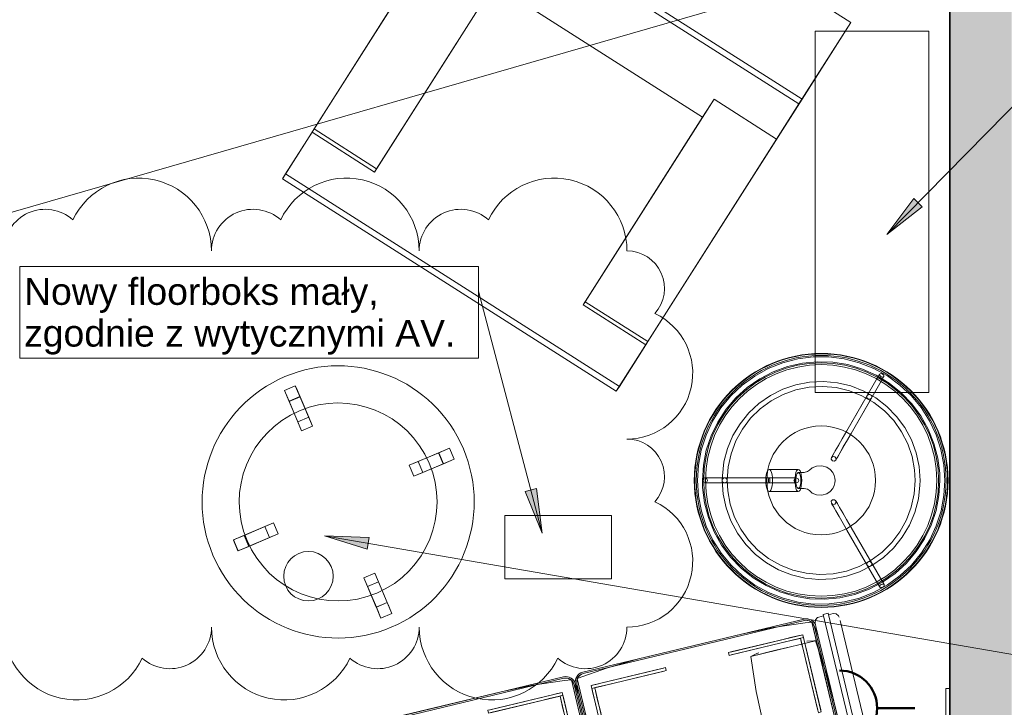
# Model space of a CAD drawing. Header units: centimetres. Extents: x -1109 to 217, y 2044 to 2913.
# Tile 20 of 36: x -584 to -385, y 2466 to 2605. Entities that reach past the tile are written whole.
import ezdxf

# ---------------------------------------------------------------- set-up
doc = ezdxf.new("R2010")
doc.units = ezdxf.units.CM
for name, color, linetype, lineweight in [('_Cienkie linie_', 7, 'Continuous', 18), ('_Linie_', 92, 'Continuous', 18), ('Chmurki rewizji', 130, 'Continuous', 9), ('Meble-1', 9, 'Continuous', 18), ('Notatki tekstowe', 130, 'Continuous', 9), ('Notatki tekstowe-1', 7, 'Continuous', 9), ('Oprawy oświetleniowe-1', 9, 'Continuous', 18), ('Osprzęt elektryczny', 7, 'Continuous', 18), ('Symbol gniazda-1', 1, 'Continuous', 50), ('Wyposażenie elektryczne-1', 9, 'Continuous', 18), ('Wzór cięcia-1', 10, 'Continuous', 18), ('Ściany-1', 253, 'Continuous', 35)]:
    doc.layers.add(name, color=color, linetype=linetype, lineweight=lineweight)
doc.styles.add('Arial', font='arial.ttf', dxfattribs={"height": 5.4})

# ---------------------------------------------------------------- blocks, each defined once
blk = doc.blocks.new('Armchair Plump - Armchair Plump-491428-Wytyczne elektryczne')
at = {"layer": 'Meble-1'}
for p, q in [((-40, 50.87), (40, 50.87)), ((-40, 50.87), (-40, 31.32)), ((-40, 32.49), (-40, 50.87)), ((40, 31.32), (40, 50.87)), ((40, 50.87), (40, 32.49)), ((40, 32.49), (-40, 32.49)), ((-40, 32.49), (-40, -37.47)), ((40, 32.49), (40, -37.47)), ((40, 31.32), (-40, 31.32)), ((-40, 31.32), (-40, 22.93)), ((40, 22.93), (40, 31.32)), ((-40, -25.56), (-40, 22.93)), ((-40, 22.93), (-25, 22.93)), ((-25, 22.93), (-25, 18.64)), ((-25, 22.93), (-25, -25.56)), ((25, 18.64), (25, 22.93)), ((25, -25.56), (25, 22.93)), ((25, 22.93), (40, 22.93)), ((40, 22.93), (40, -25.56)), ((-25, 18.64), (25, 18.64)), ((-25, -26.33), (-25, 18.64)), ((25, -26.33), (25, 18.64)), ((-40, -26.33), (-40, -25.56)), ((-40, -25.56), (-25, -25.56)), ((-25, -25.56), (-25, -26.33)), ((25, -26.33), (25, -25.56)), ((25, -25.56), (40, -25.56)), ((40, -25.56), (40, -26.33)), ((-40, -36.32), (-40, -26.33)), ((-25, -26.33), (-40, -26.33)), ((40, -26.33), (25, -26.33)), ((40, -36.32), (40, -26.33)), ((-40, -37.47), (-40, -36.32)), ((-40, -36.32), (40, -36.32)), ((-40, -37.47), (40, -37.47)), ((40, -37.47), (40, -36.32))]:
    blk.add_line(p, q, dxfattribs=at)
blk = doc.blocks.new('F03999_EN_Anderson-Sofa_2019 - Grey Velvet-874359-Wytyczne elektryczne')
at = {"layer": 'Meble-1'}
for p, q in [((-78, -0.3), (-79, -0.3)), ((-77, 0), (-78, 0)), ((-78, -2), (-78, 0)), ((-78, -2), (-78, 0)), ((-78, -0.3), (-78, -2)), ((-78, -0.3), (-78, -2)), ((-77, 0), (-77, -2)), ((-77, 0), (-77, -2)), ((-76, -0.3), (-77, -0.3)), ((-77, -2), (-77, -0.3)), ((-77, -2), (-77, -0.3)), ((-74.7, -1), (-74.7, -2)), ((73, 0), (-73, 0)), ((74.7, -2), (74.7, -1)), ((77, -0.3), (76, -0.3)), ((78, 0), (77, 0)), ((77, -2), (77, 0)), ((77, -2), (77, 0)), ((77, -0.3), (77, -2)), ((77, -0.3), (77, -2)), ((78, 0), (78, -2)), ((78, 0), (78, -2)), ((79, -0.3), (78, -0.3)), ((78, -2), (78, -0.3)), ((78, -2), (78, -0.3)), ((-80, -2), (-80, -95)), ((-78, -95), (-78, -2)), ((-78, -2), (-78, -95)), ((-78, -2), (-78, -95)), ((-78, -2), (-78, -95)), ((-77, -2), (-77, -95)), ((-77, -95), (-77, -2)), ((-77, -95), (-77, -2)), ((-77, -95), (-77, -2)), ((-75, -95), (-75, -2)), ((-75, -2), (-75, -3)), ((-75, -2), (-73, -2)), ((-75, -2), (-73, -2)), ((-73, -3), (-75, -3)), ((-73, -3), (-75, -3)), ((-73, -2), (-74.7, -2)), ((-73, -2), (-74.7, -2)), ((-74.7, -3), (-74.7, -4)), ((-74.7, -3), (-73, -3)), ((-74.7, -3), (-73, -3)), ((-73, -2), (73, -2)), ((73, -2), (-73, -2)), ((73, -2), (-73, -2)), ((-73, -2), (73, -2)), ((73, -3), (-73, -3)), ((-73, -3), (73, -3)), ((73, -3), (-73, -3)), ((-73, -3), (73, -3)), ((73, -2), (75, -2)), ((73, -2), (75, -2)), ((74.7, -2), (73, -2)), ((74.7, -2), (73, -2)), ((75, -3), (73, -3)), ((75, -3), (73, -3)), ((73, -3), (74.7, -3)), ((73, -3), (74.7, -3)), ((74.7, -4), (74.7, -3)), ((75, -2), (75, -95)), ((75, -3), (75, -2)), ((77, -2), (77, -95)), ((77, -95), (77, -2)), ((77, -2), (77, -95)), ((77, -95), (77, -2)), ((78, -95), (78, -2)), ((78, -2), (78, -95)), ((78, -2), (78, -95)), ((78, -95), (78, -2)), ((80, -95), (80, -2)), ((-74.4, -5.97), (-74.4, -13)), ((-74.4, -5.97), (-74.4, -13)), ((-74.4, -5.97), (-74.4, -17)), ((-74.4, -5.97), (-74.4, -13)), ((-27, -5), (-73, -5)), ((-73, -5), (-27, -5)), ((-73, -5), (73, -5)), ((-27, -5.3), (-73, -5.3)), ((-73, -5.3), (-27, -5.3)), ((-27, -5.3), (-73, -5.3)), ((-40, -5), (-60, -5)), ((-40, -5), (-60, -5)), ((-25.6, -5.97), (-25.6, -13)), ((-25.6, -5.97), (-25.6, -13)), ((-25.6, -5.97), (-25.6, -17)), ((-25.6, -5.97), (-25.6, -13)), ((-24.4, -5.97), (-24.4, -13)), ((-24.4, -5.97), (-24.4, -13)), ((-24.4, -5.97), (-24.4, -17)), ((-24.4, -5.97), (-24.4, -13)), ((73, -5), (-23, -5)), ((-23, -5), (73, -5)), ((73, -5.3), (-23, -5.3)), ((-23, -5.3), (73, -5.3)), ((73, -5.3), (-23, -5.3)), ((10, -5), (-10, -5)), ((10, -5), (-10, -5)), ((24.4, -5.97), (24.4, -13)), ((24.4, -5.97), (24.4, -13)), ((24.4, -5.97), (24.4, -17)), ((24.4, -5.97), (24.4, -13)), ((25.6, -5.97), (25.6, -13)), ((25.6, -5.97), (25.6, -13)), ((25.6, -5.97), (25.6, -17)), ((25.6, -5.97), (25.6, -13)), ((60, -5), (40, -5)), ((60, -5), (40, -5)), ((74.4, -5.97), (74.4, -13)), ((74.4, -5.97), (74.4, -13)), ((74.4, -5.97), (74.4, -17)), ((74.4, -5.97), (74.4, -13)), ((-75, -7), (-75, -95)), ((-75, -95), (-75, -7)), ((-74.7, -7), (-74.7, -95)), ((-74.7, -95), (-74.7, -7)), ((-74.7, -7), (-74.7, -95)), ((-25.3, -95), (-25.3, -7)), ((-25.3, -7), (-25.3, -95)), ((-25.3, -95), (-25.3, -7)), ((-25, -95), (-25, -7)), ((-25, -7), (-25, -95)), ((-25, -95), (-25, -7)), ((-25, -7), (-25, -95)), ((-24.7, -7), (-24.7, -95)), ((-24.7, -95), (-24.7, -7)), ((-24.7, -7), (-24.7, -95)), ((74.7, -95), (74.7, -7)), ((74.7, -7), (74.7, -95)), ((74.7, -95), (74.7, -7)), ((75, -95), (75, -7)), ((75, -7), (75, -95)), ((-72, -23.56), (-72, -8)), ((-57.04, -8), (-72, -8)), ((-71.01, -8), (-72, -8)), ((-72, -8.6), (-72, -9.59)), ((-72, -8.6), (-71.4, -8.6)), ((-72, -8.6), (-71.01, -8.6)), ((-72, -9.59), (-72, -11.16)), ((-71.4, -8.6), (-71.4, -23.56)), ((-71.4, -9.59), (-71.4, -8.6)), ((-71.4, -8.6), (-57.04, -8.6)), ((-71.4, -11.16), (-71.4, -9.59)), ((-69.44, -8), (-71.01, -8)), ((-71.01, -8.6), (-69.44, -8.6)), ((-69.44, -8), (-67.37, -8)), ((-67.37, -8.6), (-69.44, -8.6)), ((-56.96, -8), (-67.37, -8)), ((-67.37, -8.6), (-56.96, -8.6)), ((-56.54, -8), (-57.04, -8)), ((-57.04, -8.6), (-56.54, -8.6)), ((-56.54, -8.6), (-56.54, -8)), ((-43.46, -8), (-43.46, -8.6)), ((-42.96, -8), (-43.46, -8)), ((-43.46, -8.6), (-42.96, -8.6)), ((-32.63, -8), (-43.04, -8)), ((-43.04, -8.6), (-32.63, -8.6)), ((-28, -8), (-42.96, -8)), ((-42.96, -8.6), (-28.6, -8.6)), ((-32.63, -8), (-30.56, -8)), ((-30.56, -8.6), (-32.63, -8.6)), ((-28.99, -8), (-30.56, -8)), ((-30.56, -8.6), (-28.99, -8.6)), ((-28, -8), (-28.99, -8)), ((-28.99, -8.6), (-28, -8.6)), ((-28.6, -8.6), (-28.6, -9.59)), ((-28.6, -23.56), (-28.6, -8.6)), ((-28.6, -8.6), (-28, -8.6)), ((-28.6, -9.59), (-28.6, -11.16)), ((-28, -8), (-28, -23.56)), ((-28, -9.59), (-28, -8.6)), ((-28, -11.16), (-28, -9.59)), ((-22, -23.56), (-22, -8)), ((-7.04, -8), (-22, -8)), ((-21.01, -8), (-22, -8)), ((-22, -8.6), (-22, -9.59)), ((-22, -8.6), (-21.4, -8.6)), ((-22, -8.6), (-21.01, -8.6)), ((-22, -9.59), (-22, -11.16)), ((-21.4, -8.6), (-21.4, -23.56)), ((-21.4, -9.59), (-21.4, -8.6)), ((-21.4, -8.6), (-7.04, -8.6)), ((-21.4, -11.16), (-21.4, -9.59)), ((-19.44, -8), (-21.01, -8)), ((-21.01, -8.6), (-19.44, -8.6)), ((-19.44, -8), (-17.37, -8)), ((-17.37, -8.6), (-19.44, -8.6)), ((-6.96, -8), (-17.37, -8)), ((-17.37, -8.6), (-6.96, -8.6)), ((-6.54, -8), (-7.04, -8)), ((-7.04, -8.6), (-6.54, -8.6)), ((-6.54, -8.6), (-6.54, -8)), ((6.54, -8), (6.54, -8.6)), ((7.04, -8), (6.54, -8)), ((6.54, -8.6), (7.04, -8.6)), ((17.37, -8), (6.96, -8)), ((6.96, -8.6), (17.37, -8.6)), ((22, -8), (7.04, -8)), ((7.04, -8.6), (21.4, -8.6)), ((17.37, -8), (19.44, -8)), ((19.44, -8.6), (17.37, -8.6)), ((21.01, -8), (19.44, -8)), ((19.44, -8.6), (21.01, -8.6)), ((22, -8), (21.01, -8)), ((21.01, -8.6), (22, -8.6)), ((21.4, -8.6), (21.4, -9.59)), ((21.4, -23.56), (21.4, -8.6)), ((21.4, -8.6), (22, -8.6)), ((21.4, -9.59), (21.4, -11.16)), ((22, -8), (22, -23.56)), ((22, -9.59), (22, -8.6)), ((22, -11.16), (22, -9.59)), ((28, -23.56), (28, -8)), ((42.96, -8), (28, -8)), ((28.99, -8), (28, -8)), ((28, -8.6), (28, -9.59)), ((28, -8.6), (28.6, -8.6)), ((28, -8.6), (28.99, -8.6)), ((28, -9.59), (28, -11.16)), ((28.6, -8.6), (28.6, -23.56)), ((28.6, -9.59), (28.6, -8.6)), ((28.6, -8.6), (42.96, -8.6)), ((28.6, -11.16), (28.6, -9.59)), ((30.56, -8), (28.99, -8)), ((28.99, -8.6), (30.56, -8.6)), ((30.56, -8), (32.63, -8)), ((32.63, -8.6), (30.56, -8.6)), ((43.04, -8), (32.63, -8)), ((32.63, -8.6), (43.04, -8.6)), ((43.46, -8), (42.96, -8)), ((42.96, -8.6), (43.46, -8.6)), ((43.46, -8.6), (43.46, -8)), ((56.54, -8), (56.54, -8.6)), ((57.04, -8), (56.54, -8)), ((56.54, -8.6), (57.04, -8.6)), ((67.37, -8), (56.96, -8)), ((56.96, -8.6), (67.37, -8.6)), ((72, -8), (57.04, -8)), ((57.04, -8.6), (71.4, -8.6)), ((67.37, -8), (69.44, -8)), ((69.44, -8.6), (67.37, -8.6)), ((71.01, -8), (69.44, -8)), ((69.44, -8.6), (71.01, -8.6)), ((72, -8), (71.01, -8)), ((71.01, -8.6), (72, -8.6)), ((71.4, -8.6), (71.4, -9.59)), ((71.4, -23.56), (71.4, -8.6)), ((71.4, -8.6), (72, -8.6)), ((71.4, -9.59), (71.4, -11.16)), ((72, -8), (72, -23.56)), ((72, -9.59), (72, -8.6)), ((72, -11.16), (72, -9.59)), ((-72, -13.23), (-72, -11.16)), ((-71.4, -11.16), (-71.4, -13.23)), ((-28.6, -13.23), (-28.6, -11.16)), ((-28, -11.16), (-28, -13.23)), ((-22, -13.23), (-22, -11.16)), ((-21.4, -11.16), (-21.4, -13.23)), ((21.4, -13.23), (21.4, -11.16)), ((22, -11.16), (22, -13.23)), ((28, -13.23), (28, -11.16)), ((28.6, -11.16), (28.6, -13.23)), ((71.4, -13.23), (71.4, -11.16)), ((72, -11.16), (72, -13.23)), ((-75, -13), (-75, -17)), ((-74.4, -17), (-74.4, -13)), ((-74.4, -13), (-74.4, -17)), ((-74.4, -13), (-74.4, -89)), ((-72, -13.23), (-72, -23.64)), ((-71.4, -23.64), (-71.4, -13.23)), ((-28.6, -13.23), (-28.6, -23.64)), ((-28, -23.64), (-28, -13.23)), ((-25.6, -17), (-25.6, -13)), ((-25.6, -13), (-25.6, -17)), ((-25.6, -13), (-25.6, -89)), ((-25, -13), (-25, -17)), ((-25, -17), (-25, -13)), ((-24.4, -17), (-24.4, -13)), ((-24.4, -13), (-24.4, -17)), ((-24.4, -13), (-24.4, -89)), ((-22, -13.23), (-22, -23.64)), ((-21.4, -23.64), (-21.4, -13.23)), ((21.4, -13.23), (21.4, -23.64)), ((22, -23.64), (22, -13.23)), ((24.4, -17), (24.4, -13)), ((24.4, -13), (24.4, -17)), ((24.4, -13), (24.4, -89)), ((25, -13), (25, -17)), ((25, -17), (25, -13)), ((25.6, -17), (25.6, -13)), ((25.6, -13), (25.6, -17)), ((25.6, -13), (25.6, -89)), ((28, -13.23), (28, -23.64)), ((28.6, -23.64), (28.6, -13.23)), ((71.4, -13.23), (71.4, -23.64)), ((72, -23.64), (72, -13.23)), ((74.4, -17), (74.4, -13)), ((74.4, -13), (74.4, -17)), ((74.4, -13), (74.4, -89)), ((75, -17), (75, -13)), ((-75, -17), (-75, -85)), ((-74.4, -17), (-74.4, -24.03)), ((-74.4, -17), (-74.4, -24.03)), ((-74.4, -85), (-74.4, -17)), ((-25.6, -17), (-25.6, -24.03)), ((-25.6, -17), (-25.6, -24.03)), ((-25.6, -85), (-25.6, -17)), ((-25, -17), (-25, -85)), ((-25, -85), (-25, -17)), ((-24.4, -17), (-24.4, -24.03)), ((-24.4, -17), (-24.4, -24.03)), ((-24.4, -85), (-24.4, -17)), ((24.4, -17), (24.4, -24.03)), ((24.4, -17), (24.4, -24.03)), ((24.4, -85), (24.4, -17)), ((25, -17), (25, -85)), ((25, -85), (25, -17)), ((25.6, -17), (25.6, -24.03)), ((25.6, -17), (25.6, -24.03)), ((25.6, -85), (25.6, -17)), ((74.4, -17), (74.4, -24.03)), ((74.4, -17), (74.4, -24.03)), ((74.4, -85), (74.4, -17)), ((75, -85), (75, -17)), ((-72, -23.56), (-72, -24.06)), ((-71.4, -24.06), (-71.4, -23.56)), ((-28.6, -23.56), (-28.6, -24.06)), ((-28, -24.06), (-28, -23.56)), ((-22, -23.56), (-22, -24.06)), ((-21.4, -24.06), (-21.4, -23.56)), ((21.4, -23.56), (21.4, -24.06)), ((22, -24.06), (22, -23.56)), ((28, -23.56), (28, -24.06)), ((28.6, -24.06), (28.6, -23.56)), ((71.4, -23.56), (71.4, -24.06)), ((72, -24.06), (72, -23.56)), ((-74.25, -25.81), (-69, -25.81)), ((-74.25, -25.81), (-69, -25.81)), ((-72, -24.06), (-71.4, -24.06)), ((-69, -25.81), (-60.75, -25.81)), ((-69, -25.81), (-66, -25.81)), ((-66, -25.81), (-60.75, -25.81)), ((-60, -25), (-40, -25)), ((-28.6, -24.06), (-28, -24.06)), ((-22, -24.06), (-21.4, -24.06)), ((-10, -25), (10, -25)), ((21.4, -24.06), (22, -24.06)), ((28, -24.06), (28.6, -24.06)), ((40, -25), (60, -25)), ((60.75, -25.81), (69, -25.81)), ((60.75, -25.81), (66, -25.81)), ((66, -25.81), (69, -25.81)), ((69, -25.81), (74.25, -25.81)), ((69, -25.81), (74.25, -25.81)), ((71.4, -24.06), (72, -24.06)), ((-75, -40.5), (-75, -77.5)), ((-60, -77.5), (-60, -40.5)), ((60, -40.5), (60, -77.5)), ((75, -77.5), (75, -40.5)), ((-71.4, -77.94), (-72, -77.94)), ((-72, -77.94), (-72, -78.44)), ((-72, -78.36), (-72, -88.77)), ((-72, -94), (-72, -78.44)), ((-71.4, -78.44), (-71.4, -77.94)), ((-71.4, -88.77), (-71.4, -78.36)), ((-71.4, -78.44), (-71.4, -93.4)), ((-28, -77.94), (-28.6, -77.94)), ((-28.6, -77.94), (-28.6, -78.44)), ((-28.6, -78.36), (-28.6, -88.77)), ((-28.6, -93.4), (-28.6, -78.44)), ((-28, -78.44), (-28, -77.94)), ((-28, -88.77), (-28, -78.36)), ((-28, -78.44), (-28, -94)), ((-21.4, -77.94), (-22, -77.94)), ((-22, -77.94), (-22, -78.44)), ((-22, -78.36), (-22, -88.77)), ((-22, -94), (-22, -78.44)), ((-21.4, -78.44), (-21.4, -77.94)), ((-21.4, -88.77), (-21.4, -78.36)), ((-21.4, -78.44), (-21.4, -93.4)), ((22, -77.94), (21.4, -77.94)), ((21.4, -77.94), (21.4, -78.44)), ((21.4, -78.36), (21.4, -88.77)), ((21.4, -93.4), (21.4, -78.44)), ((22, -78.44), (22, -77.94)), ((22, -88.77), (22, -78.36)), ((22, -78.44), (22, -94)), ((28.6, -77.94), (28, -77.94)), ((28, -77.94), (28, -78.44)), ((28, -78.36), (28, -88.77)), ((28, -94), (28, -78.44)), ((28.6, -78.44), (28.6, -77.94)), ((28.6, -88.77), (28.6, -78.36)), ((28.6, -78.44), (28.6, -93.4)), ((72, -77.94), (71.4, -77.94)), ((71.4, -77.94), (71.4, -78.44)), ((71.4, -78.36), (71.4, -88.77)), ((71.4, -93.4), (71.4, -78.44)), ((72, -78.44), (72, -77.94)), ((72, -88.77), (72, -78.36)), ((72, -78.44), (72, -94)), ((-74.4, -85), (-74.4, -96.03)), ((-25.6, -85), (-25.6, -96.03)), ((-24.4, -85), (-24.4, -96.03)), ((24.4, -85), (24.4, -96.03)), ((25.6, -85), (25.6, -96.03)), ((74.4, -85), (74.4, -96.03)), ((-74.4, -89), (-74.4, -96.03)), ((-72, -90.84), (-72, -88.77)), ((-71.4, -88.77), (-71.4, -90.84)), ((-28.6, -90.84), (-28.6, -88.77)), ((-28, -88.77), (-28, -90.84)), ((-25.6, -89), (-25.6, -96.03)), ((-24.4, -89), (-24.4, -96.03)), ((-22, -90.84), (-22, -88.77)), ((-21.4, -88.77), (-21.4, -90.84)), ((21.4, -90.84), (21.4, -88.77)), ((22, -88.77), (22, -90.84)), ((24.4, -89), (24.4, -96.03)), ((25.6, -89), (25.6, -96.03)), ((28, -90.84), (28, -88.77)), ((28.6, -88.77), (28.6, -90.84)), ((71.4, -90.84), (71.4, -88.77)), ((72, -88.77), (72, -90.84)), ((74.4, -89), (74.4, -96.03)), ((-72, -90.84), (-72, -92.41)), ((-71.4, -92.41), (-71.4, -90.84)), ((-28.6, -90.84), (-28.6, -92.41)), ((-28, -92.41), (-28, -90.84)), ((-22, -90.84), (-22, -92.41)), ((-21.4, -92.41), (-21.4, -90.84)), ((21.4, -90.84), (21.4, -92.41)), ((22, -92.41), (22, -90.84)), ((28, -90.84), (28, -92.41)), ((28.6, -92.41), (28.6, -90.84)), ((71.4, -90.84), (71.4, -92.41)), ((72, -92.41), (72, -90.84)), ((-74.25, -92.19), (-69, -92.19)), ((-74.25, -92.19), (-69, -92.19)), ((-72, -92.41), (-72, -93.4)), ((-71.4, -93.4), (-72, -93.4)), ((-71.01, -93.4), (-72, -93.4)), ((-71.4, -93.4), (-71.4, -92.41)), ((-57.04, -93.4), (-71.4, -93.4)), ((-69.44, -93.4), (-71.01, -93.4)), ((-69.44, -93.4), (-67.37, -93.4)), ((-69, -92.19), (-60.75, -92.19)), ((-69, -92.19), (-66, -92.19)), ((-56.96, -93.4), (-67.37, -93.4)), ((-66, -92.19), (-60.75, -92.19)), ((-56.54, -93.4), (-57.04, -93.4)), ((-56.54, -94), (-56.54, -93.4)), ((-43.46, -93.4), (-43.46, -94)), ((-42.96, -93.4), (-43.46, -93.4)), ((-32.63, -93.4), (-43.04, -93.4)), ((-28.6, -93.4), (-42.96, -93.4)), ((-32.63, -93.4), (-30.56, -93.4)), ((-28.99, -93.4), (-30.56, -93.4)), ((-28, -93.4), (-28.99, -93.4)), ((-28.6, -92.41), (-28.6, -93.4)), ((-28, -93.4), (-28.6, -93.4)), ((-28, -93.4), (-28, -92.41)), ((-22, -92.41), (-22, -93.4)), ((-21.4, -93.4), (-22, -93.4)), ((-21.01, -93.4), (-22, -93.4)), ((-21.4, -93.4), (-21.4, -92.41)), ((-7.04, -93.4), (-21.4, -93.4)), ((-19.44, -93.4), (-21.01, -93.4)), ((-19.44, -93.4), (-17.37, -93.4)), ((-6.96, -93.4), (-17.37, -93.4)), ((-6.54, -93.4), (-7.04, -93.4)), ((-6.54, -94), (-6.54, -93.4)), ((6.54, -93.4), (6.54, -94)), ((7.04, -93.4), (6.54, -93.4)), ((17.37, -93.4), (6.96, -93.4)), ((21.4, -93.4), (7.04, -93.4)), ((17.37, -93.4), (19.44, -93.4)), ((21.01, -93.4), (19.44, -93.4)), ((22, -93.4), (21.01, -93.4)), ((21.4, -92.41), (21.4, -93.4)), ((22, -93.4), (21.4, -93.4)), ((22, -93.4), (22, -92.41)), ((28, -92.41), (28, -93.4)), ((28.6, -93.4), (28, -93.4)), ((28.99, -93.4), (28, -93.4)), ((28.6, -93.4), (28.6, -92.41)), ((42.96, -93.4), (28.6, -93.4)), ((30.56, -93.4), (28.99, -93.4)), ((30.56, -93.4), (32.63, -93.4)), ((43.04, -93.4), (32.63, -93.4)), ((43.46, -93.4), (42.96, -93.4)), ((43.46, -94), (43.46, -93.4)), ((56.54, -93.4), (56.54, -94)), ((57.04, -93.4), (56.54, -93.4)), ((67.37, -93.4), (56.96, -93.4)), ((71.4, -93.4), (57.04, -93.4)), ((60.75, -92.19), (69, -92.19)), ((60.75, -92.19), (66, -92.19)), ((66, -92.19), (69, -92.19)), ((67.37, -93.4), (69.44, -93.4)), ((69, -92.19), (74.25, -92.19)), ((69, -92.19), (74.25, -92.19)), ((71.01, -93.4), (69.44, -93.4)), ((72, -93.4), (71.01, -93.4)), ((71.4, -92.41), (71.4, -93.4)), ((72, -93.4), (71.4, -93.4)), ((72, -93.4), (72, -92.41)), ((-78, -97), (-78, -95)), ((-78, -97), (-78, -95)), ((-78, -95), (-78, -96.7)), ((-78, -95), (-78, -96.7)), ((-77, -95), (-77, -97)), ((-77, -95), (-77, -97)), ((-77, -96.7), (-77, -95)), ((-77, -96.7), (-77, -95)), ((-72, -94), (-71.01, -94)), ((-72, -94), (-57.04, -94)), ((-71.01, -94), (-69.44, -94)), ((-67.37, -94), (-69.44, -94)), ((-67.37, -94), (-56.96, -94)), ((-57.04, -94), (-56.54, -94)), ((-43.46, -94), (-42.96, -94)), ((-43.04, -94), (-32.63, -94)), ((-42.96, -94), (-28, -94)), ((-30.56, -94), (-32.63, -94)), ((-30.56, -94), (-28.99, -94)), ((-28.99, -94), (-28, -94)), ((-22, -94), (-21.01, -94)), ((-22, -94), (-7.04, -94)), ((-21.01, -94), (-19.44, -94)), ((-17.37, -94), (-19.44, -94)), ((-17.37, -94), (-6.96, -94)), ((-7.04, -94), (-6.54, -94)), ((6.54, -94), (7.04, -94)), ((6.96, -94), (17.37, -94)), ((7.04, -94), (22, -94)), ((19.44, -94), (17.37, -94)), ((19.44, -94), (21.01, -94)), ((21.01, -94), (22, -94)), ((28, -94), (28.99, -94)), ((28, -94), (42.96, -94)), ((28.99, -94), (30.56, -94)), ((32.63, -94), (30.56, -94)), ((32.63, -94), (43.04, -94)), ((42.96, -94), (43.46, -94)), ((56.54, -94), (57.04, -94)), ((56.96, -94), (67.37, -94)), ((57.04, -94), (72, -94)), ((69.44, -94), (67.37, -94)), ((69.44, -94), (71.01, -94)), ((71.01, -94), (72, -94)), ((77, -97), (77, -95)), ((77, -97), (77, -95)), ((77, -95), (77, -96.7)), ((77, -95), (77, -96.7)), ((78, -95), (78, -97)), ((78, -95), (78, -97)), ((78, -96.7), (78, -95)), ((78, -96.7), (78, -95)), ((-79, -96.7), (-78, -96.7)), ((-78, -97), (-77, -97)), ((-77, -96.7), (-76, -96.7)), ((-73, -96.7), (-27, -96.7)), ((-27, -96.7), (-73, -96.7)), ((-73, -96.7), (-27, -96.7)), ((-73, -97), (-27, -97)), ((-27, -97), (-73, -97)), ((-60, -97), (-40, -97)), ((-23, -96.7), (73, -96.7)), ((73, -96.7), (-23, -96.7)), ((-23, -96.7), (73, -96.7)), ((-23, -97), (73, -97)), ((73, -97), (-23, -97)), ((-10, -97), (10, -97)), ((40, -97), (60, -97)), ((76, -96.7), (77, -96.7)), ((77, -97), (78, -97)), ((78, -96.7), (79, -96.7))]:
    blk.add_line(p, q, dxfattribs=at)
at = {"layer": 'Meble-1', "flags": 128}
for points in [[(-80, -1.3), (-79.81, -0.71), (-79.31, -0.35), (-79, -0.3)], [(-76, -0.3), (-75.41, -0.49), (-75.05, -0.99), (-75, -1.3)], [(-74.7, -1), (-74.51, -0.41), (-74.01, -0.05), (-73.7, 0)], [(73.7, 0), (74.29, -0.19), (74.65, -0.69), (74.7, -1)], [(75, -1.3), (75.19, -0.71), (75.69, -0.35), (76, -0.3)], [(79, -0.3), (79.59, -0.49), (79.95, -0.99), (80, -1.3)], [(-75, -9), (-74.8, -7.24), (-74.4, -5.97)], [(-75, -9), (-74.8, -7.24), (-74.4, -5.97)], [(-73.7, -5), (-74.29, -4.81), (-74.65, -4.31), (-74.7, -4)], [(-73, -5.3), (-73.79, -5.49), (-74.4, -6.03), (-74.69, -6.79), (-74.7, -7)], [(-74.4, -5.97), (-67.91, -5.29), (-61.39, -5.01), (-60, -5)], [(-74.4, -5.97), (-67.91, -5.29), (-61.39, -5.01), (-60, -5)], [(-40, -5), (-33.47, -5.2), (-26.97, -5.79), (-25.6, -5.97)], [(-40, -5), (-33.47, -5.2), (-26.97, -5.79), (-25.6, -5.97)], [(-25.3, -7), (-25.49, -6.21), (-26.03, -5.6), (-26.79, -5.31), (-27, -5.3)], [(-25.6, -5.97), (-25.11, -7.67), (-25, -9)], [(-25.6, -5.97), (-25.11, -7.67), (-25, -9)], [(-25, -9), (-24.8, -7.24), (-24.4, -5.97)], [(-25, -9), (-24.8, -7.24), (-24.4, -5.97)], [(-23, -5.3), (-23.79, -5.49), (-24.4, -6.03), (-24.69, -6.79), (-24.7, -7)], [(-24.4, -5.97), (-17.91, -5.29), (-11.39, -5.01), (-10, -5)], [(-24.4, -5.97), (-17.91, -5.29), (-11.39, -5.01), (-10, -5)], [(10, -5), (16.53, -5.2), (23.03, -5.79), (24.4, -5.97)], [(10, -5), (16.53, -5.2), (23.03, -5.79), (24.4, -5.97)], [(24.4, -5.97), (24.89, -7.67), (25, -9)], [(24.4, -5.97), (24.89, -7.67), (25, -9)], [(25, -9), (25.2, -7.24), (25.6, -5.97)], [(25, -9), (25.2, -7.24), (25.6, -5.97)], [(25.6, -5.97), (32.09, -5.29), (38.61, -5.01), (40, -5)], [(25.6, -5.97), (32.09, -5.29), (38.61, -5.01), (40, -5)], [(60, -5), (66.53, -5.2), (73.03, -5.79), (74.4, -5.97)], [(60, -5), (66.53, -5.2), (73.03, -5.79), (74.4, -5.97)], [(74.7, -7), (74.51, -6.21), (73.97, -5.6), (73.21, -5.31), (73, -5.3)], [(74.7, -4), (74.51, -4.59), (74.01, -4.95), (73.7, -5)], [(74.4, -5.97), (74.89, -7.67), (75, -9)], [(74.4, -5.97), (74.89, -7.67), (75, -9)], [(-74.4, -24.03), (-74.89, -22.33), (-75, -21)], [(-25, -21), (-25.2, -22.76), (-25.6, -24.03)], [(-24.4, -24.03), (-24.89, -22.33), (-25, -21)], [(25, -21), (24.8, -22.76), (24.4, -24.03)], [(25.6, -24.03), (25.11, -22.33), (25, -21)], [(75, -21), (74.8, -22.76), (74.4, -24.03)], [(-75, -40.5), (-74.8, -32.97), (-74.25, -25.81)], [(-60, -25), (-66.53, -24.8), (-73.03, -24.21), (-74.4, -24.03)], [(-74.25, -25.81), (-72.88, -25.51), (-72.5, -25.5)], [(-62.5, -25.5), (-61.11, -25.7), (-60.75, -25.81)], [(-60.75, -25.81), (-60.18, -33.33), (-60, -40.5)], [(-25.6, -24.03), (-32.09, -24.71), (-38.61, -24.99), (-40, -25)], [(-10, -25), (-16.53, -24.8), (-23.03, -24.21), (-24.4, -24.03)], [(24.4, -24.03), (17.91, -24.71), (11.39, -24.99), (10, -25)], [(40, -25), (33.47, -24.8), (26.97, -24.21), (25.6, -24.03)], [(74.4, -24.03), (67.91, -24.71), (61.39, -24.99), (60, -25)], [(60, -40.5), (60.2, -32.97), (60.75, -25.81)], [(60.75, -25.81), (62.12, -25.51), (62.5, -25.5)], [(72.5, -25.5), (73.89, -25.7), (74.25, -25.81)], [(74.25, -25.81), (74.82, -33.33), (75, -40.5)], [(-74.25, -92.19), (-74.82, -84.67), (-75, -77.5)], [(-60, -77.5), (-60.2, -85.03), (-60.75, -92.19)], [(60.75, -92.19), (60.18, -84.67), (60, -77.5)], [(75, -77.5), (74.8, -85.03), (74.25, -92.19)], [(-74.4, -96.03), (-74.89, -94.33), (-75, -93)], [(-72.5, -92.5), (-73.89, -92.3), (-74.25, -92.19)], [(-60.75, -92.19), (-62.12, -92.49), (-62.5, -92.5)], [(-25, -93), (-25.2, -94.76), (-25.6, -96.03)], [(-24.4, -96.03), (-24.89, -94.33), (-25, -93)], [(25, -93), (24.8, -94.76), (24.4, -96.03)], [(25.6, -96.03), (25.11, -94.33), (25, -93)], [(62.5, -92.5), (61.11, -92.3), (60.75, -92.19)], [(74.25, -92.19), (72.88, -92.49), (72.5, -92.5)], [(75, -93), (74.8, -94.76), (74.4, -96.03)], [(-74.7, -95), (-74.51, -95.79), (-73.97, -96.4), (-73.21, -96.69), (-73, -96.7)], [(-27, -96.7), (-26.21, -96.51), (-25.6, -95.97), (-25.31, -95.21), (-25.3, -95)], [(-24.7, -95), (-24.51, -95.79), (-23.97, -96.4), (-23.21, -96.69), (-23, -96.7)], [(73, -96.7), (73.79, -96.51), (74.4, -95.97), (74.69, -95.21), (74.7, -95)], [(-79, -96.7), (-79.59, -96.51), (-79.95, -96.01), (-80, -95.7)], [(-75, -95.7), (-75.19, -96.29), (-75.69, -96.65), (-76, -96.7)], [(-60, -97), (-66.53, -96.8), (-73.03, -96.21), (-74.4, -96.03)], [(-25.6, -96.03), (-32.09, -96.71), (-38.61, -96.99), (-40, -97)], [(-10, -97), (-16.53, -96.8), (-23.03, -96.21), (-24.4, -96.03)], [(24.4, -96.03), (17.91, -96.71), (11.39, -96.99), (10, -97)], [(40, -97), (33.47, -96.8), (26.97, -96.21), (25.6, -96.03)], [(74.4, -96.03), (67.91, -96.71), (61.39, -96.99), (60, -97)], [(76, -96.7), (75.41, -96.51), (75.05, -96.01), (75, -95.7)], [(80, -95.7), (79.81, -96.29), (79.31, -96.65), (79, -96.7)]]:
    blk.add_lwpolyline(points, dxfattribs=at)
at = {"layer": 'Meble-1'}
for centre, radius, start, end in [((-73, -7), 2, 90, 180), ((-73, -7), 2, 90, 180), ((-73, -7), 1.7, 90, 180), ((-73, -7), 1.7, 90, 180), ((-27, -7), 2, 360, 90), ((-27, -7), 2, 360, 90), ((-27, -7), 1.7, 360, 90), ((-27, -7), 1.7, 360, 90), ((-23, -7), 2, 90, 180), ((-23, -7), 2, 90, 180), ((-23, -7), 1.7, 90, 180), ((-23, -7), 1.7, 90, 180), ((73, -7), 2, 360, 90), ((73, -7), 2, 360, 90), ((73, -7), 1.7, 360, 90), ((73, -7), 1.7, 360, 90), ((-73, -95), 2, 180, 270), ((-73, -95), 2, 180, 270), ((-73, -95), 1.7, 180, 270), ((-73, -95), 1.7, 180, 270), ((-27, -95), 2, 270, 360), ((-27, -95), 2, 270, 360), ((-27, -95), 1.7, 270, 0), ((-27, -95), 1.7, 270, 360), ((-23, -95), 2, 180, 270), ((-23, -95), 2, 180, 270), ((-23, -95), 1.7, 180, 270), ((-23, -95), 1.7, 180, 270), ((73, -95), 2, 270, 360), ((73, -95), 2, 270, 360), ((73, -95), 1.7, 270, 0), ((73, -95), 1.7, 270, 360)]:
    blk.add_arc(centre, radius, start, end, dxfattribs=at)
blk = doc.blocks.new('Szafka rack2 - Szafka rack-870095-Wytyczne elektryczne')
at = {"layer": 'Wyposażenie elektryczne-1'}
for start, end in [(0, 180), (360, 180), (180, 0), (180, 360)]:
    blk.add_arc((-109.72, 2524.08), 5, start, end, dxfattribs=at)
blk = doc.blocks.new('Lighting_Floor-mounting_Orsjo-Belysning_Aria-Floor-Lamp - Black-873016-Wytyczne elektryczne')
at = {"layer": 'Oprawy oświetleniowe-1'}
for p, q in [((11.82, 21.47), (5.2, 10.01)), ((6.07, 9.51), (12.68, 20.97)), ((9.32, 17.14), (2.16, 4.75)), ((3.03, 4.25), (10.18, 16.64)), ((2.08, 4.61), (2.16, 4.75)), ((3.03, 4.25), (2.95, 4.11)), ((-4.62, 2.23), (-10.52, 2.23)), ((-11.27, 0.5), (-22.6, 0.5)), ((-10.53, 0.5), (-21.89, 0.5)), ((-5.19, 0.5), (-19.5, 0.5)), ((-5.19, 0.5), (-5.04, 0.5)), ((-3.45, 1.62), (-4.62, 1.62)), ((-22.6, -0.5), (-11.27, -0.5)), ((-21.89, -0.5), (-10.53, -0.5)), ((-19.5, -0.5), (-5.19, -0.5)), ((-5.04, -0.5), (-5.19, -0.5)), ((-4.62, -1.62), (-3.45, -1.62)), ((-10.52, -2.23), (-4.62, -2.23)), ((2.16, -4.75), (2.08, -4.61)), ((2.16, -4.75), (9.32, -17.14)), ((2.95, -4.11), (3.03, -4.25)), ((10.18, -16.64), (3.03, -4.25)), ((12.73, -21.04), (6.07, -9.51)), ((5.2, -10.01), (11.86, -21.54))]:
    blk.add_line(p, q, dxfattribs=at)
at = {"layer": 'Oprawy oświetleniowe-1', "flags": 128}
for points in [[(25, 0), (24.8, 3.14), (24.22, 6.22), (23.24, 9.21), (21.9, 12.06), (20.22, 14.71), (18.21, 17.13), (15.92, 19.28), (13.38, 21.12), (10.62, 22.63), (7.7, 23.79), (4.65, 24.57), (1.54, 24.96), (-1.61, 24.95), (-4.72, 24.55), (-7.77, 23.77), (-10.69, 22.6), (-13.44, 21.08), (-15.98, 19.23), (-18.26, 17.08), (-20.26, 14.65), (-21.94, 11.99), (-23.27, 9.14), (-24.23, 6.15), (-24.81, 3.06), (-25, 0)], [(-24, 0), (-23.8, 3.07), (-23.22, 6.1), (-22.24, 9.02), (-20.91, 11.79), (-19.23, 14.37), (-17.23, 16.71), (-14.95, 18.78), (-12.42, 20.54), (-9.69, 21.96), (-6.8, 23.02), (-3.79, 23.7), (-0.73, 23.99), (2.35, 23.89), (5.39, 23.39), (8.34, 22.51), (11.15, 21.25), (13.78, 19.65), (16.18, 17.73), (18.32, 15.51), (20.15, 13.04), (21.66, 10.35), (22.8, 7.49), (23.57, 4.51), (23.96, 1.45), (24, 0)], [(20, 0), (19.8, 2.8), (19.21, 5.55), (18.25, 8.19), (16.92, 10.67), (15.26, 12.93), (13.29, 14.94), (11.07, 16.66), (8.62, 18.05), (6.01, 19.08), (3.27, 19.73), (0.48, 19.99), (-2.33, 19.86), (-5.09, 19.34), (-7.75, 18.44), (-10.26, 17.17), (-12.57, 15.56), (-14.62, 13.65), (-16.39, 11.46), (-17.84, 9.05), (-18.93, 6.46), (-19.65, 3.74), (-19.98, 0.95), (-20, 0)], [(-19, 0), (-18.8, 2.73), (-18.21, 5.41), (-17.25, 7.97), (-15.92, 10.37), (-14.27, 12.55), (-12.31, 14.47), (-10.11, 16.09), (-7.69, 17.38), (-5.11, 18.3), (-2.42, 18.84), (0.31, 19), (3.04, 18.76), (5.7, 18.12), (8.25, 17.12), (10.63, 15.75), (12.78, 14.06), (14.67, 12.08), (16.25, 9.84), (17.5, 7.4), (18.38, 4.81), (18.88, 2.12), (19, 0)], [(5.2, 10.01), (4.27, 8.4), (3.48, 7.03), (2.86, 5.95), (2.41, 5.17), (2.15, 4.72), (2.08, 4.61)], [(2.95, 4.11), (3.05, 4.28), (3.34, 4.79), (3.82, 5.62), (4.48, 6.76), (5.3, 8.18), (6.07, 9.51)], [(2.27, 3.93), (2.02, 4.28), (2.08, 4.61)], [(2.08, 4.61), (2.44, 4.85), (2.77, 4.79)], [(2.95, 4.11), (2.6, 3.87), (2.27, 3.93)], [(2.77, 4.79), (3.01, 4.44), (2.95, 4.11)], [(-3.45, 1.62), (-2.75, 1.78), (-2.38, 2.05)], [(-2.38, 2.05), (-1.79, 2.54), (-0.92, 2.91), (0.15, 2.98), (1.12, 2.7), (1.85, 2.2), (2.34, 1.62), (2.63, 1.03), (2.78, 0.45), (2.81, 0)], [(-25, 0), (-24.8, -3.14), (-24.22, -6.22), (-23.24, -9.21), (-21.9, -12.06), (-20.22, -14.71), (-18.21, -17.13), (-15.92, -19.28), (-13.38, -21.12), (-10.62, -22.63), (-7.7, -23.79), (-4.65, -24.57), (-1.54, -24.96), (1.61, -24.95), (4.72, -24.55), (7.77, -23.77), (10.69, -22.6), (13.44, -21.08), (15.98, -19.23), (18.26, -17.08), (20.26, -14.65), (21.94, -11.99), (23.27, -9.14), (24.23, -6.15), (24.81, -3.06), (25, 0)], [(-24.01, 0), (-23.83, 0.39), (-23.51, 0.5)], [(-23.51, -0.5), (-23.9, -0.31), (-24.01, 0)], [(24, 0), (23.8, -3.07), (23.22, -6.1), (22.24, -9.02), (20.91, -11.79), (19.23, -14.37), (17.23, -16.71), (14.95, -18.78), (12.42, -20.54), (9.69, -21.96), (6.8, -23.02), (3.79, -23.7), (0.73, -23.99), (-2.35, -23.89), (-5.39, -23.39), (-8.34, -22.51), (-11.15, -21.25), (-13.78, -19.65), (-16.18, -17.73), (-18.32, -15.51), (-20.15, -13.04), (-21.66, -10.35), (-22.8, -7.49), (-23.57, -4.51), (-23.96, -1.45), (-24, 0)], [(-23.51, 0.5), (-23.32, 0.5), (-22.77, 0.5), (-22.6, 0.5)], [(-21.89, 0.5), (-22.72, 0.5), (-23.29, 0.5), (-23.51, 0.5), (-23.51, 0.5)], [(-23.51, 0.5), (-23.13, 0.31), (-23.01, 0)], [(-23.01, 0), (-23.2, -0.39), (-23.51, -0.5)], [(-20, 0), (-19.8, -2.8), (-19.21, -5.55), (-18.25, -8.19), (-16.92, -10.67), (-15.26, -12.93), (-13.29, -14.94), (-11.07, -16.66), (-8.62, -18.05), (-6.01, -19.08), (-3.27, -19.73), (-0.48, -19.99), (2.33, -19.86), (5.09, -19.34), (7.75, -18.44), (10.26, -17.17), (12.57, -15.56), (14.62, -13.65), (16.39, -11.46), (17.84, -9.05), (18.93, -6.46), (19.65, -3.74), (19.98, -0.95), (20, 0)], [(19, 0), (18.8, -2.73), (18.21, -5.41), (17.25, -7.97), (15.92, -10.37), (14.27, -12.55), (12.31, -14.47), (10.11, -16.09), (7.69, -17.38), (5.11, -18.3), (2.42, -18.84), (-0.31, -19), (-3.04, -18.76), (-5.7, -18.12), (-8.25, -17.12), (-10.63, -15.75), (-12.78, -14.06), (-14.67, -12.08), (-16.25, -9.84), (-17.5, -7.4), (-18.38, -4.81), (-18.88, -2.12), (-19, 0)], [(-5.04, 0.5), (-5.23, 0.5), (-5.82, 0.5), (-6.78, 0.5), (-8.1, 0.5), (-9.73, 0.5), (-11.27, 0.5)], [(-5.54, 0), (-5.35, 0.39), (-5.04, 0.5)], [(-5.04, -0.5), (-5.42, -0.31), (-5.54, 0)], [(-5.04, 0.5), (-4.65, 0.31), (-4.54, 0)], [(-4.54, 0), (-4.72, -0.39), (-5.04, -0.5)], [(-2.38, -2.05), (-1.79, -2.54), (-0.92, -2.91), (0.15, -2.98), (1.12, -2.7), (1.85, -2.2), (2.34, -1.62), (2.63, -1.03), (2.78, -0.45), (2.81, 0)], [(-23.51, -0.5), (-23.32, -0.5), (-22.77, -0.5), (-21.95, -0.5), (-21.89, -0.5)], [(-22.6, -0.5), (-23.22, -0.5), (-23.5, -0.5), (-23.51, -0.5)], [(-11.27, -0.5), (-9.41, -0.5), (-7.83, -0.5), (-6.58, -0.5), (-5.68, -0.5), (-5.17, -0.5), (-5.04, -0.5)], [(-3.45, -1.62), (-2.75, -1.78), (-2.38, -2.05)], [(2.08, -4.61), (2.05, -4.18), (2.27, -3.93)], [(2.27, -3.93), (2.7, -3.89), (2.95, -4.11)], [(2.08, -4.61), (2.18, -4.78), (2.48, -5.29), (2.96, -6.12), (3.62, -7.26), (4.43, -8.68), (5.2, -10.01)], [(2.77, -4.79), (2.34, -4.83), (2.08, -4.61)], [(2.95, -4.11), (2.98, -4.54), (2.77, -4.79)], [(6.07, -9.51), (5.14, -7.9), (4.35, -6.53), (3.72, -5.45), (3.27, -4.67), (3.02, -4.22), (2.95, -4.11)]]:
    blk.add_lwpolyline(points, dxfattribs=at)
at = {"layer": 'Oprawy oświetleniowe-1'}
for radius, start, end in [(25.65, 360, 180), (25.57, 0, 180), (25.25, 360, 180), (25.25, 360, 180), (23.75, 360, 180), (23.39, 360, 180), (23.39, 360, 180), (23.39, 360, 180), (23.39, 0, 180), (11, 360, 180), (11, 0, 180), (25.65, 180, 360), (25.57, 180, 0), (25.25, 180, 360), (25.25, 180, 360), (23.75, 180, 360), (23.39, 180, 360), (23.39, 180, 360), (23.39, 180, 360), (11, 180, 360), (11, 180, 360), (23.39, 180, 360)]:
    blk.add_arc((0, 0), radius, start, end, dxfattribs=at)
for centre, major_axis, ratio, start_param, end_param in [((12.25, 21.22), (-0.433, 0.25), 0.610127, 4.712389, 7.853982), ((12.25, 21.22), (-0.433, 0.25), 0.610127, 1.570796, 4.712389), ((9.75, 16.89), (-0.433, 0.25), 0.99028, 4.712389, 7.853982), ((9.75, 16.89), (-0.433, 0.25), 0.99028, 1.570796, 4.712389), ((-10.52, 0), (0, 2.23), 0.305363, 4.712389, 7.853982), ((-4.62, 0), (0, 2.23), 0.305363, 4.712389, 7.853982), ((-19.5, 0), (0, 0.5), 0.99028, 4.712389, 7.853982), ((-19.5, 0), (0, 0.5), 0.99028, 1.570796, 4.712389), ((-10.52, 0), (0, 2.23), 0.305363, 1.570796, 4.712389), ((-10.53, 0), (0, 0.5), 0.305363, 4.712389, 7.853982), ((-10.53, 0), (0, 0.5), 0.305363, 1.570796, 4.712389), ((-4.62, 0), (0, 2.23), 0.305363, 1.570796, 4.712389), ((-4.62, 0), (0, 1.62), 0.305363, 4.712389, 7.853982), ((-4.62, 0), (0, 1.62), 0.305363, 1.570796, 4.712389), ((9.75, -16.89), (0.433, 0.25), 0.99028, 1.570796, 4.712389), ((9.75, -16.89), (0.433, 0.25), 0.99028, 4.712389, 7.853982), ((12.29, -21.29), (0.433, 0.25), 0.610127, 1.570796, 4.712389), ((12.29, -21.29), (0.433, 0.25), 0.610127, 4.712389, 7.853982)]:
    blk.add_ellipse(centre, major_axis=major_axis, ratio=ratio, start_param=start_param, end_param=end_param, dxfattribs=at)
blk = doc.blocks.new('350238_Oak Coffee table HOLLY Dia 800x500 - 350238_Oak Coffee table HOLLY Dia 800x500 2-887561-Wytyczne elektryczne')
at = {"layer": 'Meble-1'}
for p, q in [((1.2, 22.51), (-1.2, 22.51)), ((-1.2, 22.51), (-1.2, 21.98)), ((-1.2, 20.13), (-1.2, 22.5)), ((1.2, 22.5), (-1.2, 22.5)), ((-1.2, 21.98), (-1.2, 20.57)), ((1.2, 21.98), (1.2, 22.51)), ((1.2, 22.5), (1.2, 20.13)), ((1.2, 20.57), (1.2, 21.98)), ((-1.2, 20.57), (-1.2, 20.08)), ((-1.2, 13.66), (-1.2, 20.13)), ((-1.2, 20.13), (1.2, 20.13)), ((-1.2, 20.08), (-1.2, 15.6)), ((-1.2, 20.08), (1.2, 20.08)), ((1.2, 20.08), (1.2, 20.57)), ((1.2, 20.13), (1.2, 13.66)), ((1.2, 15.6), (1.2, 20.08)), ((-1.2, 15.6), (-1.2, 13.66)), ((-1.2, 15.6), (1.2, 15.6)), ((1.2, 13.66), (1.2, 15.6)), ((-1.2, 13.66), (1.2, 13.66)), ((-24.98, 1.2), (-24.98, -1.2)), ((-24.46, 1.2), (-24.98, 1.2)), ((-24.98, 1.2), (-22.6, 1.2)), ((-24.98, 1.2), (-24.98, -1.2)), ((-23.04, 1.2), (-24.46, 1.2)), ((-22.55, 1.2), (-23.04, 1.2)), ((-22.6, 1.2), (-16.13, 1.2)), ((-22.6, -1.2), (-22.6, 1.2)), ((-18.07, 1.2), (-22.55, 1.2)), ((-22.55, -1.2), (-22.55, 1.2)), ((-16.13, 1.2), (-18.07, 1.2)), ((-18.07, -1.2), (-18.07, 1.2)), ((-16.13, -1.2), (-16.13, 1.2)), ((16.13, 1.2), (22.6, 1.2)), ((18.07, 1.2), (16.13, 1.2)), ((16.13, 1.2), (16.13, -1.2)), ((22.55, 1.2), (18.07, 1.2)), ((18.07, 1.2), (18.07, -1.2)), ((23.04, 1.2), (22.55, 1.2)), ((22.55, 1.2), (22.55, -1.2)), ((22.6, 1.2), (24.98, 1.2)), ((22.6, 1.2), (22.6, -1.2)), ((24.46, 1.2), (23.04, 1.2)), ((24.98, 1.2), (24.46, 1.2)), ((24.98, -1.2), (24.98, 1.2)), ((24.98, -1.2), (24.98, 1.2)), ((-22.6, -1.2), (-24.98, -1.2)), ((-24.98, -1.2), (-24.46, -1.2)), ((-24.46, -1.2), (-23.04, -1.2)), ((-23.04, -1.2), (-22.55, -1.2)), ((-16.13, -1.2), (-22.6, -1.2)), ((-22.55, -1.2), (-18.07, -1.2)), ((-18.07, -1.2), (-16.13, -1.2)), ((16.13, -1.2), (18.07, -1.2)), ((22.6, -1.2), (16.13, -1.2)), ((18.07, -1.2), (22.55, -1.2)), ((22.55, -1.2), (23.04, -1.2)), ((24.98, -1.2), (22.6, -1.2)), ((23.04, -1.2), (24.46, -1.2)), ((24.46, -1.2), (24.98, -1.2)), ((-1.2, -16.13), (-1.2, -18.07)), ((-1.2, -22.6), (-1.2, -16.13)), ((1.2, -16.13), (-1.2, -16.13)), ((1.2, -16.13), (1.2, -22.6)), ((1.2, -18.07), (1.2, -16.13)), ((-1.2, -18.07), (-1.2, -22.55)), ((1.2, -18.07), (-1.2, -18.07)), ((1.2, -22.55), (1.2, -18.07)), ((-1.2, -22.55), (-1.2, -23.04)), ((1.2, -22.55), (-1.2, -22.55)), ((-1.2, -24.98), (-1.2, -22.6)), ((1.2, -22.6), (-1.2, -22.6)), ((-1.2, -23.04), (-1.2, -24.46)), ((1.2, -23.04), (1.2, -22.55)), ((1.2, -22.6), (1.2, -24.98)), ((1.2, -24.46), (1.2, -23.04)), ((-1.2, -24.46), (-1.2, -24.98)), ((-1.2, -24.98), (1.2, -24.98)), ((-1.2, -24.98), (1.2, -24.98)), ((1.2, -24.98), (1.2, -24.46))]:
    blk.add_line(p, q, dxfattribs=at)
for radius, start, end in [(27.5, 360, 180), (27.5, 0, 180), (20, 360, 180), (20, 0, 180), (27.5, 180, 360), (27.5, 180, 360), (20, 180, 360), (20, 180, 360)]:
    blk.add_arc((0, 0), radius, start, end, dxfattribs=at)
blk = doc.blocks.new('TD_gniazda_wlaczniki_r01 - Gniazdo_wtykowe-V2-Wytyczne elektryczne')
at = {"layer": 'Osprzęt elektryczny'}
for p, q in [((-397.02, 2462.08), (-397.02, 2470.08)), ((-397.02, 2470.08), (-397.02, 2462.08)), ((-396.22, 2470.08), (-397.02, 2470.08)), ((-396.22, 2470.08), (-397.02, 2470.08)), ((-397.02, 2462.51), (-397.02, 2469.65)), ((-397.02, 2469.65), (-397.02, 2462.51)), ((-396.22, 2462.08), (-396.22, 2470.08)), ((-396.22, 2470.08), (-396.22, 2462.08)), ((-397.02, 2468.08), (-397.02, 2464.08)), ((-397.02, 2466.73), (-397.02, 2467.33)), ((-397.02, 2466.28), (-397.02, 2465.88)), ((-397.02, 2466.28), (-397.02, 2465.88)), ((-397.02, 2465.43), (-397.02, 2464.83)), ((-397.02, 2462.08), (-396.22, 2462.08)), ((-396.22, 2462.08), (-397.02, 2462.08))]:
    blk.add_line(p, q, dxfattribs=at)
at = {"layer": 'Symbol gniazda-1'}
blk.add_line((-403.3, 2466.08), (-410.9, 2466.08), dxfattribs=at)
blk.add_arc((-418.5, 2466.08), 7.6, 270, 90, dxfattribs=at)
blk = doc.blocks.new('Family - ___-949248-Wytyczne elektryczne')
at = {"layer": 'Chmurki rewizji'}
for centre, radius, start, end in [((-560.19, 2558.45), 14.7, 0, 154.7912), ((-518.19, 2558.45), 14.7, 0, 154.7912), ((-476.19, 2558.45), 14.7, 0, 154.7912), ((-579.09, 2558.45), 8.4, 48.1897, 180), ((-537.09, 2558.45), 8.4, 48.1897, 180), ((-495.09, 2558.45), 8.4, 48.1897, 180), ((-587.49, 2545.15), 13.3, 90, 244.7912), ((-461.49, 2550.85), 7.6, 318.1897, 90), ((-461.49, 2533.75), 13.3, 270, 64.7912), ((-587.49, 2528.05), 7.6, 138.1897, 270), ((-587.49, 2507.15), 13.3, 90, 244.7912), ((-461.49, 2512.85), 7.6, 318.1897, 90), ((-461.49, 2495.75), 13.3, 270, 64.7912), ((-587.49, 2490.05), 7.6, 138.1897, 270), ((-572.79, 2482.45), 14.7, 180, 334.7912), ((-553.89, 2482.45), 8.4, 228.1897, 0), ((-530.79, 2482.45), 14.7, 180, 334.7912), ((-511.89, 2482.45), 8.4, 228.1897, 0), ((-488.79, 2482.45), 14.7, 180, 334.7912), ((-469.89, 2482.45), 8.4, 228.1897, 0)]:
    blk.add_arc(centre, radius, start, end, dxfattribs=at)

msp = doc.modelspace()

# ---------------------------------------------------------------- hatches: boundary and pattern name
at = {"layer": 'Notatki tekstowe-1'}
for points in [[(-408.96, 2561.78), (-401.8, 2567.36), (-403.49, 2569.02)], [(-478.66, 2501.43), (-479.8, 2510.44), (-482.09, 2509.84)], [(-522.65, 2500.9), (-513.98, 2498.21), (-513.58, 2500.54)]]:
    msp.add_hatch(color=256, dxfattribs=at).paths.add_polyline_path(points)
at = {"layer": 'Wzór cięcia-1'}
msp.add_hatch(color=256, dxfattribs=at).paths.add_polyline_path([(-383.72, 2346.08), (-383.72, 2682.08), (-396.22, 2682.08), (-396.22, 2346.08)])

# ---------------------------------------------------------------- linework, layer by layer
at = {"layer": '_Cienkie linie_'}
for p, q in [((-400.44, 2602.86), (-423.44, 2602.86)), ((-423.44, 2602.86), (-423.44, 2529.86)), ((-400.44, 2529.86), (-400.44, 2602.86)), ((-423.44, 2529.86), (-400.44, 2529.86))]:
    msp.add_line(p, q, dxfattribs=at)
at = {"layer": '_Linie_'}
for p, q in [((-486.21, 2504.98), (-486.21, 2492.2)), ((-464.63, 2504.98), (-486.21, 2504.98)), ((-464.63, 2492.2), (-464.63, 2504.98)), ((-486.21, 2492.2), (-464.63, 2492.2))]:
    msp.add_line(p, q, dxfattribs=at)
at = {"layer": 'Notatki tekstowe'}
for p, q in [((-408.96, 2561.78), (-330.56, 2641.36)), ((-386.67, 2623.72), (-595.06, 2563.63)), ((-403.49, 2569.02), (-408.96, 2561.78)), ((-401.8, 2567.36), (-403.49, 2569.02)), ((-408.96, 2561.78), (-401.8, 2567.36)), ((-478.66, 2501.43), (-491.48, 2550.33)), ((-479.8, 2510.44), (-482.09, 2509.84)), ((-478.66, 2501.43), (-479.8, 2510.44)), ((-482.09, 2509.84), (-478.66, 2501.43)), ((-522.65, 2500.9), (-513.98, 2498.21)), ((-513.58, 2500.54), (-522.65, 2500.9)), ((-522.65, 2500.9), (-376.23, 2475.66)), ((-513.98, 2498.21), (-513.58, 2500.54))]:
    msp.add_line(p, q, dxfattribs=at)
at = {"layer": 'Notatki tekstowe', "flags": 128}
msp.add_lwpolyline([(-584.27, 2555.28), (-491.48, 2555.28), (-491.48, 2536.8), (-584.27, 2536.8)], close=True, dxfattribs=at)
at = {"layer": 'Ściany-1'}
msp.add_line((-396.22, 2682.08), (-396.22, 2346.08), dxfattribs=at)

# ---------------------------------------------------------------- block references
at = {"layer": 'Chmurki rewizji'}
msp.add_blockref('Family - ___-949248-Wytyczne elektryczne', (0, 0), dxfattribs=at)
at = {"layer": 'Meble-1'}
for name, p, rotation in [('Armchair Plump - Armchair Plump-491428-Wytyczne elektryczne', (-477.28, 2583.17), 327.5366068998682), ('350238_Oak Coffee table HOLLY Dia 800x500 - 350238_Oak Coffee table HOLLY Dia 800x500 2-887561-Wytyczne elektryczne', (-519.88, 2507.74), 112.9999999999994), ('F03999_EN_Anderson-Sofa_2019 - Grey Velvet-874359-Wytyczne elektryczne', (-474.03, 2372.72), 193.4948863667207)]:
    msp.add_blockref(name, p, dxfattribs=dict(at, rotation=rotation))
at = {"layer": 'Oprawy oświetleniowe-1'}
msp.add_blockref('Lighting_Floor-mounting_Orsjo-Belysning_Aria-Floor-Lamp - Black-873016-Wytyczne elektryczne', (-422.22, 2512.08), dxfattribs=at)
at = {"layer": 'Symbol gniazda-1'}
msp.add_blockref('TD_gniazda_wlaczniki_r01 - Gniazdo_wtykowe-V2-Wytyczne elektryczne', (0, 0), dxfattribs=at)
at = {"layer": 'Wyposażenie elektryczne-1'}
msp.add_blockref('Szafka rack2 - Szafka rack-870095-Wytyczne elektryczne', (-416.16, -31.34), dxfattribs=at)

# ---------------------------------------------------------------- texts
at = {"layer": 'Notatki tekstowe-1', "insert": (-583.37, 2552.95), "char_height": 5.4, "width": 91.08, "attachment_point": 1, "line_spacing_factor": 0.936439, "style": 'Arial'}
msp.add_mtext('\\pxt7.05556,14.11111,21.16667,28.22222,35.27778,42.33333,49.38889,56.44444,63.5,70.55556,77.61111,84.66667,91.72222,98.77778,105.83333,112.88889,119.94444,127,134.05556,141.11111,148.16667,155.22222,162.27778,169.33333,176.38889,183.44444,190.5,197.55556,204.61111,211.66667,218.72222,225.77778;{Nowy floorboks mały, zgodnie z wytycznymi AV.}', dxfattribs=at)

doc.saveas('drawing.dxf')
